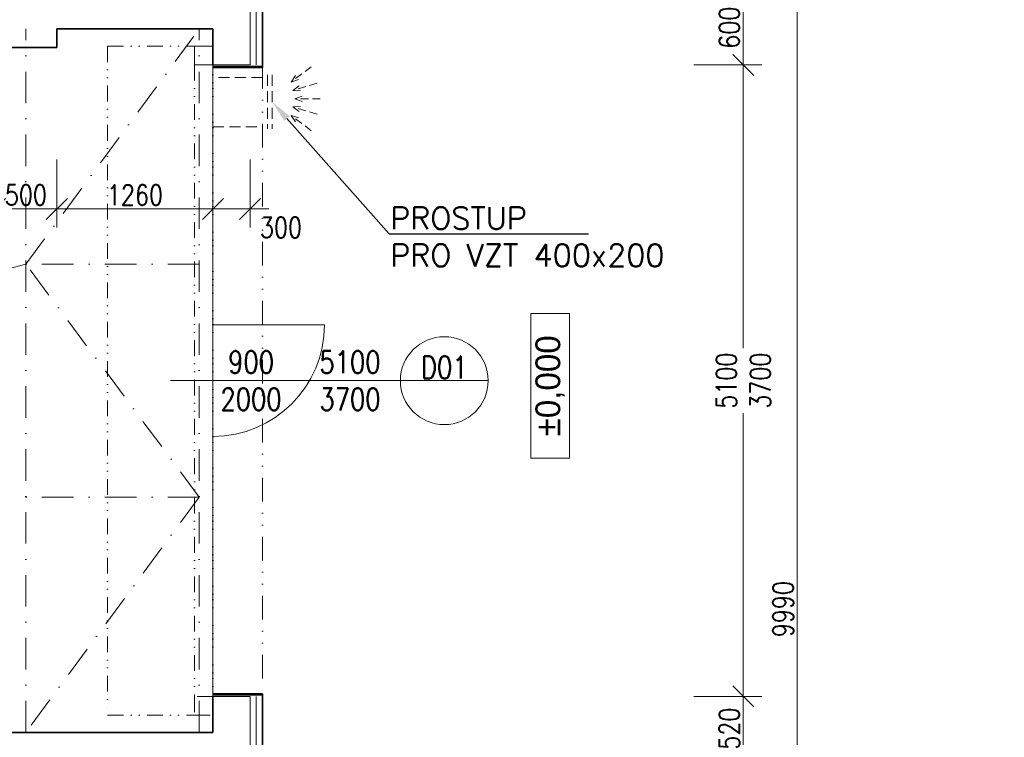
# Model space of a CAD drawing. Header units: millimetres. Extents: x -485339 to 350584, y -1189934 to 0.
# Tile 100 of 178: x -61585 to -53637, y -1056518 to -1050723. Entities that reach past the tile are written whole.
import ezdxf
from ezdxf import colors
from ezdxf.entities.mleader import LeaderData, LeaderLine
from ezdxf.enums import TextEntityAlignment as Align
from ezdxf.math import Vec2, Vec3

# ---------------------------------------------------------------- set-up
doc = ezdxf.new("R2010")
doc.units = ezdxf.units.MM
doc.header["$LTSCALE"] = 10
for name, pattern in [('DASHDOT', [25.4, 12.7, -6.35, 0, -6.35]), ('DASHED', [19.05, 12.7, -6.35]), ('DĚLICÍ2', [15.875, 6.35, -3.175, 0, -3.175, 0, -3.175])]:
    doc.linetypes.add(name, pattern=pattern)
doc.layers.get('Defpoints').update_dxf_attribs({"color": 201})
for name, color, linetype, lineweight in [('1VZT', 150, 'DASHED', 18), ('N_dveře', 10, 'Continuous', 18), ('N_popis', 10, 'Continuous', 18), ('N_popis_otvory', 10, 'Continuous', 18), ('N_čáry_nad', 10, 'DĚLICÍ2', 18), ('N_čáry_obrys', 10, 'Continuous', 35), ('N_čáry_obv.plášt', 212, 'Continuous', 18), ('N_čáry_plné', 10, 'Continuous', 18), ('St_kóty', 132, 'Continuous', 18), ('St_čáry_nad', 250, 'DĚLICÍ2', 18), ('St_čáry_obrys', 5, 'Continuous', 35), ('St_čáry_osy', 250, 'DASHDOT', 18), ('St_čáry_plné', 250, 'Continuous', 18)]:
    doc.layers.add(name, color=color, linetype=linetype, lineweight=lineweight)
doc.layers.add('St_plocha_místn', color=140, linetype='Continuous', lineweight=18, plot=False)
doc.styles.add('1_50', font='txt', dxfattribs={"height": 100})
doc.styles.get("Standard").update_dxf_attribs({"font": 'simplex.shx', "width": 0.8})
doc.linetypes.add('IZOLACE', pattern='A,0.0001,-0.1,[134,ltypeshp.shx,S=0.1,R=0,X=-0.1,Y=0],-0.2,[134,ltypeshp.shx,S=0.1,R=180,X=0.1,Y=0],-0.1', length=0.4001)
doc.dimstyles.new('stavebníM100', dxfattribs={"dimtxt": 165, "dimasz": 170, "dimexe": 150, "dimexo": 100, "dimgap": 30, "dimtad": 1, "dimdec": 0, "dimtxsty": 'Standard', "dimblk": 'OBLIQUE', "dimcen": -2.5, "dimdle": 150, "dimclrd": 256, "dimclre": 256, "dimclrt": 256, "dimadec": 4, "dimazin": 0, "dimtfac": 1, "dimtdec": 0, "dimtmove": 2, "dimatfit": 3, "dimldrblk": 'OBLIQUE', "dimfxl": 400, "dimfxlon": 1, "dimlwd": -1, "dimlwe": -1, "dimarcsym": 0})
doc.dimstyles.new('stavebníM100_modul', dxfattribs={"dimtxt": 250, "dimasz": 200, "dimexe": 150, "dimexo": 100, "dimgap": 30, "dimtad": 1, "dimdec": 0, "dimtxsty": 'Standard', "dimblk": 'DOT', "dimcen": -2.5, "dimdle": 150, "dimclrd": 256, "dimclre": 256, "dimclrt": 256, "dimadec": 4, "dimazin": 0, "dimtfac": 1, "dimtdec": 0, "dimtmove": 2, "dimatfit": 3, "dimldrblk": 'OBLIQUE', "dimfxl": 400, "dimfxlon": 1, "dimlwd": -1, "dimlwe": -1, "dimarcsym": 0})
doc.dimstyles.new('stavebníM50 vnitřní', dxfattribs={"dimtxt": 100, "dimasz": 100, "dimexe": 50, "dimexo": 100, "dimgap": 30, "dimtad": 1, "dimdec": 0, "dimtxsty": 'Standard', "dimblk": 'OBLIQUE', "dimcen": 2.5, "dimclrd": 256, "dimclre": 256, "dimclrt": 256, "dimadec": 0, "dimazin": 0, "dimtfac": 1, "dimtdec": 0, "dimtmove": 2, "dimatfit": 2, "dimldrblk": 'OBLIQUE', "dimfxl": 250, "dimfxlon": 1, "dimlwd": -1, "dimlwe": -1, "dimarcsym": 0})

# ---------------------------------------------------------------- blocks, each defined once
blk = doc.blocks.new('_OBLIQUE')
at = {"color": 0, "linetype": 'ByBlock'}
blk.add_line((-0.5, -0.5), (0.5, 0.5), dxfattribs=at)
blk = doc.blocks.new('*D5705')
at = {"layer": 'Defpoints', "color": 0}
for p in [(-43625.2, -1042045.8), (-59724.9, -1060477.6), (-43625.2, -1061697.4)]:
    blk.add_point(p, dxfattribs=at)
at = {"layer": 'St_kóty'}
for p, q in [((-59724.9, -1061297.4), (-59724.9, -1061847.4)), ((-43625.2, -1061297.4), (-43625.2, -1061847.4)), ((-59874.9, -1061697.4), (-43475.2, -1061697.4))]:
    blk.add_line(p, q, dxfattribs=at)
at = {"layer": 'St_kóty', "linetype": 'ByBlock', "xscale": 170, "yscale": 170, "zscale": 170, "rotation": 180}
blk.add_blockref('_OBLIQUE', (-59724.9, -1061697.4), dxfattribs=at)
at = {"layer": 'St_kóty', "linetype": 'ByBlock', "xscale": 170, "yscale": 170, "zscale": 170}
blk.add_blockref('_OBLIQUE', (-43625.2, -1061697.4), dxfattribs=at)
at = {"layer": 'St_kóty', "insert": (-51675, -1061584.9), "char_height": 165, "attachment_point": 5}
blk.add_mtext('16100', dxfattribs=at)
blk = doc.blocks.new('*D5706')
at = {"layer": 'Defpoints', "color": 0}
for p in [(-43625.2, -1042045.8), (-58674.9, -1061554.1), (-43625.2, -1062562.9)]:
    blk.add_point(p, dxfattribs=at)
at = {"layer": 'St_kóty'}
for p, q in [((-58674.9, -1062162.9), (-58674.9, -1062712.9)), ((-43625.2, -1062162.9), (-43625.2, -1062712.9)), ((-58824.9, -1062562.9), (-43475.2, -1062562.9))]:
    blk.add_line(p, q, dxfattribs=at)
at = {"layer": 'St_kóty', "linetype": 'ByBlock', "xscale": 170, "yscale": 170, "zscale": 170, "rotation": 180}
blk.add_blockref('_OBLIQUE', (-58674.9, -1062562.9), dxfattribs=at)
at = {"layer": 'St_kóty', "linetype": 'ByBlock', "xscale": 170, "yscale": 170, "zscale": 170}
blk.add_blockref('_OBLIQUE', (-43625.2, -1062562.9), dxfattribs=at)
at = {"layer": 'St_kóty', "insert": (-51150, -1062450.4), "char_height": 165, "attachment_point": 5}
blk.add_mtext('15050', dxfattribs=at)
blk = doc.blocks.new('*D5723')
at = {"layer": 'Defpoints', "color": 0}
for p in [(-59619.9, -1041855.7), (-59724.9, -1060477.6), (-59619.9, -1063107)]:
    blk.add_point(p, dxfattribs=at)
at = {"layer": 'St_kóty'}
for p, q in [((-59724.9, -1062707), (-59724.9, -1063257)), ((-59619.9, -1062707), (-59619.9, -1063257)), ((-59874.9, -1063107), (-59469.9, -1063107))]:
    blk.add_line(p, q, dxfattribs=at)
at = {"layer": 'St_kóty', "linetype": 'ByBlock', "xscale": 170, "yscale": 170, "zscale": 170, "rotation": 180}
blk.add_blockref('_OBLIQUE', (-59724.9, -1063107), dxfattribs=at)
at = {"layer": 'St_kóty', "linetype": 'ByBlock', "xscale": 170, "yscale": 170, "zscale": 170}
blk.add_blockref('_OBLIQUE', (-59619.9, -1063107), dxfattribs=at)
at = {"layer": 'St_kóty', "insert": (-59357.8, -1063292.3), "char_height": 165, "attachment_point": 5}
blk.add_mtext('105', dxfattribs=at)
blk = doc.blocks.new('*D5724')
at = {"layer": 'Defpoints', "color": 0}
for p in [(-59619.9, -1041855.7), (-55879.9, -1041855.7), (-55879.9, -1063107)]:
    blk.add_point(p, dxfattribs=at)
at = {"layer": 'St_kóty'}
for p, q in [((-59619.9, -1062707), (-59619.9, -1063257)), ((-55879.9, -1062707), (-55879.9, -1063257)), ((-59769.9, -1063107), (-55729.9, -1063107))]:
    blk.add_line(p, q, dxfattribs=at)
at = {"layer": 'St_kóty', "linetype": 'ByBlock', "xscale": 170, "yscale": 170, "zscale": 170, "rotation": 180}
blk.add_blockref('_OBLIQUE', (-59619.9, -1063107), dxfattribs=at)
at = {"layer": 'St_kóty', "linetype": 'ByBlock', "xscale": 170, "yscale": 170, "zscale": 170}
blk.add_blockref('_OBLIQUE', (-55879.9, -1063107), dxfattribs=at)
at = {"layer": 'St_kóty', "insert": (-57749.9, -1062994.5), "char_height": 165, "attachment_point": 5}
blk.add_mtext('3740', dxfattribs=at)
blk = doc.blocks.new('*D5725')
at = {"layer": 'Defpoints', "color": 0}
for p in [(-55879.9, -1041855.7), (-49879.9, -1041843.2), (-49879.9, -1063107)]:
    blk.add_point(p, dxfattribs=at)
at = {"layer": 'St_kóty'}
for p, q in [((-55879.9, -1062707), (-55879.9, -1063257)), ((-49879.9, -1062707), (-49879.9, -1063257)), ((-56029.9, -1063107), (-49729.9, -1063107))]:
    blk.add_line(p, q, dxfattribs=at)
at = {"layer": 'St_kóty', "linetype": 'ByBlock', "xscale": 170, "yscale": 170, "zscale": 170, "rotation": 180}
blk.add_blockref('_OBLIQUE', (-55879.9, -1063107), dxfattribs=at)
at = {"layer": 'St_kóty', "linetype": 'ByBlock', "xscale": 170, "yscale": 170, "zscale": 170}
blk.add_blockref('_OBLIQUE', (-49879.9, -1063107), dxfattribs=at)
at = {"layer": 'St_kóty', "insert": (-52879.9, -1062994.5), "char_height": 165, "attachment_point": 5}
blk.add_mtext('6000', dxfattribs=at)
blk = doc.blocks.new('_Dot')
at = {"color": 0, "linetype": 'ByBlock', "lineweight": -2}
blk.add_line((-0.5, 0), (-1, 0), dxfattribs=at)
at = {"color": 0, "linetype": 'ByBlock', "const_width": 0.5}
blk.add_lwpolyline([(-0.25, 0, 1), (0.25, 0, 1)], format="xyb", close=True, dxfattribs=at)
blk = doc.blocks.new('*D5729')
at = {"layer": 'Defpoints', "color": 0}
for p in [(-59184.9, -1040782.6), (-47185.2, -1041757.2), (-59184.9, -1064041.5)]:
    blk.add_point(p, dxfattribs=at)
at = {"layer": 'St_kóty'}
for p, q in [((-59184.9, -1063641.5), (-59184.9, -1064191.5)), ((-47185.2, -1063641.5), (-47185.2, -1064191.5)), ((-47385.2, -1064041.5), (-58984.9, -1064041.5))]:
    blk.add_line(p, q, dxfattribs=at)
at = {"layer": 'St_kóty', "linetype": 'ByBlock', "xscale": 200, "yscale": 200, "zscale": 200, "rotation": 180}
blk.add_blockref('_Dot', (-59184.9, -1064041.5), dxfattribs=at)
at = {"layer": 'St_kóty', "linetype": 'ByBlock', "xscale": 200, "yscale": 200, "zscale": 200}
blk.add_blockref('_Dot', (-47185.2, -1064041.5), dxfattribs=at)
at = {"layer": 'St_kóty', "insert": (-53185, -1063886.5), "char_height": 250, "attachment_point": 5}
blk.add_mtext('12000', dxfattribs=at)
blk = doc.blocks.new('*D5730')
at = {"layer": 'Defpoints', "color": 0}
for p in [(-71193, -1040782.2), (-59184.9, -1040782.6), (-71193, -1064041.5)]:
    blk.add_point(p, dxfattribs=at)
at = {"layer": 'St_kóty'}
for p, q in [((-71193, -1063641.5), (-71193, -1064191.5)), ((-59184.9, -1063641.5), (-59184.9, -1064191.5)), ((-59384.9, -1064041.5), (-70993, -1064041.5))]:
    blk.add_line(p, q, dxfattribs=at)
at = {"layer": 'St_kóty', "linetype": 'ByBlock', "xscale": 200, "yscale": 200, "zscale": 200, "rotation": 180}
blk.add_blockref('_Dot', (-71193, -1064041.5), dxfattribs=at)
at = {"layer": 'St_kóty', "linetype": 'ByBlock', "xscale": 200, "yscale": 200, "zscale": 200}
blk.add_blockref('_Dot', (-59184.9, -1064041.5), dxfattribs=at)
at = {"layer": 'St_kóty', "insert": (-65188.9, -1063886.5), "char_height": 250, "attachment_point": 5}
blk.add_mtext('12008', dxfattribs=at)
blk = doc.blocks.new('*D5756')
at = {"layer": 'Defpoints', "color": 0}
for p in [(-59724.9, -1056187.6), (-41046.9, -1056187.6), (-59724.9, -1056797.6)]:
    blk.add_point(p, dxfattribs=at)
at = {"layer": 'St_kóty'}
for p, q in [((-41046.9, -1056947.6), (-41046.9, -1056037.6)), ((-41446.9, -1056187.6), (-40896.9, -1056187.6)), ((-41446.9, -1056797.6), (-40896.9, -1056797.6))]:
    blk.add_line(p, q, dxfattribs=at)
at = {"layer": 'St_kóty', "linetype": 'ByBlock', "xscale": 170, "yscale": 170, "zscale": 170}
for p, rotation in [((-41046.9, -1056187.6), 90), ((-41046.9, -1056797.6), 270)]:
    blk.add_blockref('_OBLIQUE', p, dxfattribs=dict(at, rotation=rotation))
at = {"layer": 'St_kóty', "insert": (-41159.4, -1056492.6), "char_height": 165, "attachment_point": 5, "rotation": 90}
blk.add_mtext('610', dxfattribs=at)
blk = doc.blocks.new('*D5757')
at = {"layer": 'Defpoints', "color": 0}
for p in [(-59724.9, -1051087.6), (-41046.9, -1051087.6), (-59724.9, -1056187.6)]:
    blk.add_point(p, dxfattribs=at)
at = {"layer": 'St_kóty'}
for p, q in [((-41046.9, -1056337.6), (-41046.9, -1050937.6)), ((-41446.9, -1051087.6), (-40896.9, -1051087.6)), ((-41446.9, -1056187.6), (-40896.9, -1056187.6))]:
    blk.add_line(p, q, dxfattribs=at)
at = {"layer": 'St_kóty', "linetype": 'ByBlock', "xscale": 170, "yscale": 170, "zscale": 170}
for p, rotation in [((-41046.9, -1051087.6), 90), ((-41046.9, -1056187.6), 270)]:
    blk.add_blockref('_OBLIQUE', p, dxfattribs=dict(at, rotation=rotation))
at = {"layer": 'St_kóty', "insert": (-41159.4, -1053637.6), "char_height": 165, "attachment_point": 5, "rotation": 90}
blk.add_mtext('5100', dxfattribs=at)
blk = doc.blocks.new('*D5758')
at = {"layer": 'Defpoints', "color": 0}
for p in [(-59724.9, -1049687.6), (-41046.9, -1049687.6), (-59724.9, -1051087.6)]:
    blk.add_point(p, dxfattribs=at)
at = {"layer": 'St_kóty'}
for p, q in [((-41046.9, -1051237.6), (-41046.9, -1049537.6)), ((-41446.9, -1049687.6), (-40896.9, -1049687.6)), ((-41446.9, -1051087.6), (-40896.9, -1051087.6))]:
    blk.add_line(p, q, dxfattribs=at)
at = {"layer": 'St_kóty', "linetype": 'ByBlock', "xscale": 170, "yscale": 170, "zscale": 170}
for p, rotation in [((-41046.9, -1049687.6), 90), ((-41046.9, -1051087.6), 270)]:
    blk.add_blockref('_OBLIQUE', p, dxfattribs=dict(at, rotation=rotation))
at = {"layer": 'St_kóty', "insert": (-41159.4, -1050387.6), "char_height": 165, "attachment_point": 5, "rotation": 90}
blk.add_mtext('1400', dxfattribs=at)
blk = doc.blocks.new('*D5770')
at = {"layer": 'Defpoints', "color": 0}
for p in [(-59739.4, -1042045.8), (-40393.4, -1042045.8), (-59724.9, -1060477.6)]:
    blk.add_point(p, dxfattribs=at)
at = {"layer": 'St_kóty'}
for p, q in [((-40393.4, -1060627.6), (-40393.4, -1041895.8)), ((-40793.4, -1042045.8), (-40243.4, -1042045.8)), ((-40793.4, -1060477.6), (-40243.4, -1060477.6))]:
    blk.add_line(p, q, dxfattribs=at)
at = {"layer": 'St_kóty', "linetype": 'ByBlock', "xscale": 170, "yscale": 170, "zscale": 170}
for p, rotation in [((-40393.4, -1042045.8), 90), ((-40393.4, -1060477.6), 270)]:
    blk.add_blockref('_OBLIQUE', p, dxfattribs=dict(at, rotation=rotation))
at = {"layer": 'St_kóty', "insert": (-40505.9, -1051261.7), "char_height": 165, "attachment_point": 5, "rotation": 90}
blk.add_mtext('18432', dxfattribs=at)
blk = doc.blocks.new('*D5772')
at = {"layer": 'Defpoints', "color": 0}
for p in [(-59724.9, -1042045.8), (-39785.1, -1042045.8), (-59724.9, -1060477.6)]:
    blk.add_point(p, dxfattribs=at)
at = {"layer": 'St_kóty'}
for p, q in [((-39785.1, -1060627.6), (-39785.1, -1041895.8)), ((-40185.1, -1042045.8), (-39635.1, -1042045.8)), ((-40185.1, -1060477.6), (-39635.1, -1060477.6))]:
    blk.add_line(p, q, dxfattribs=at)
at = {"layer": 'St_kóty', "linetype": 'ByBlock', "xscale": 170, "yscale": 170, "zscale": 170}
for p, rotation in [((-39785.1, -1042045.8), 90), ((-39785.1, -1060477.6), 270)]:
    blk.add_blockref('_OBLIQUE', p, dxfattribs=dict(at, rotation=rotation))
at = {"layer": 'St_kóty', "insert": (-39897.6, -1051261.7), "char_height": 165, "attachment_point": 5, "rotation": 90}
blk.add_mtext('18432', dxfattribs=at)
blk = doc.blocks.new('*D5783')
at = {"layer": 'Defpoints', "color": 0}
for p in [(-43625.2, -992922.8), (-59724.9, -1060477.6), (-38948.9, -1060477.6)]:
    blk.add_point(p, dxfattribs=at)
at = {"layer": 'St_kóty'}
for p, q in [((-38948.9, -992772.8), (-38948.9, -1060627.6)), ((-39348.9, -992922.8), (-38798.9, -992922.8)), ((-39348.9, -1060477.6), (-38798.9, -1060477.6))]:
    blk.add_line(p, q, dxfattribs=at)
at = {"layer": 'St_kóty', "linetype": 'ByBlock', "xscale": 170, "yscale": 170, "zscale": 170}
for p, rotation in [((-38948.9, -992922.8), 90), ((-38948.9, -1060477.6), 270)]:
    blk.add_blockref('_OBLIQUE', p, dxfattribs=dict(at, rotation=rotation))
at = {"layer": 'St_kóty', "insert": (-39061.4, -1026700.2), "char_height": 165, "attachment_point": 5, "rotation": 90}
blk.add_mtext('67555', dxfattribs=at)
blk = doc.blocks.new('*D5791')
at = {"layer": 'Defpoints', "color": 0}
for p in [(-61284.9, -1050872.6), (-61784.9, -1050947.6), (-61284.9, -1052250.8)]:
    blk.add_point(p, dxfattribs=at)
at = {"layer": 'St_kóty'}
for p, q in [((-61784.9, -1051850.8), (-61784.9, -1052400.8)), ((-61284.9, -1051850.8), (-61284.9, -1052400.8)), ((-61934.9, -1052250.8), (-61134.9, -1052250.8))]:
    blk.add_line(p, q, dxfattribs=at)
at = {"layer": 'St_kóty', "linetype": 'ByBlock', "xscale": 170, "yscale": 170, "zscale": 170, "rotation": 180}
blk.add_blockref('_OBLIQUE', (-61784.9, -1052250.8), dxfattribs=at)
at = {"layer": 'St_kóty', "linetype": 'ByBlock', "xscale": 170, "yscale": 170, "zscale": 170}
blk.add_blockref('_OBLIQUE', (-61284.9, -1052250.8), dxfattribs=at)
at = {"layer": 'St_kóty', "insert": (-61534.9, -1052138.3), "char_height": 165, "attachment_point": 5}
blk.add_mtext('500', dxfattribs=at)
blk = doc.blocks.new('*D5792')
at = {"layer": 'Defpoints', "color": 0}
for p in [(-60024.9, -1050797.6), (-61284.9, -1050872.6), (-60024.9, -1052250.8)]:
    blk.add_point(p, dxfattribs=at)
at = {"layer": 'St_kóty'}
for p, q in [((-61284.9, -1051850.8), (-61284.9, -1052400.8)), ((-60024.9, -1051850.8), (-60024.9, -1052400.8)), ((-61434.9, -1052250.8), (-59874.9, -1052250.8))]:
    blk.add_line(p, q, dxfattribs=at)
at = {"layer": 'St_kóty', "linetype": 'ByBlock', "xscale": 170, "yscale": 170, "zscale": 170, "rotation": 180}
blk.add_blockref('_OBLIQUE', (-61284.9, -1052250.8), dxfattribs=at)
at = {"layer": 'St_kóty', "linetype": 'ByBlock', "xscale": 170, "yscale": 170, "zscale": 170}
blk.add_blockref('_OBLIQUE', (-60024.9, -1052250.8), dxfattribs=at)
at = {"layer": 'St_kóty', "insert": (-60654.9, -1052138.3), "char_height": 165, "attachment_point": 5}
blk.add_mtext('1260', dxfattribs=at)
blk = doc.blocks.new('*D5793')
at = {"layer": 'Defpoints', "color": 0}
for p in [(-59724.9, -1050487.6), (-60024.9, -1050797.6), (-59724.9, -1052250.8)]:
    blk.add_point(p, dxfattribs=at)
at = {"layer": 'St_kóty'}
for p, q in [((-60024.9, -1051850.8), (-60024.9, -1052400.8)), ((-59724.9, -1051850.8), (-59724.9, -1052400.8)), ((-60174.9, -1052250.8), (-59574.9, -1052250.8))]:
    blk.add_line(p, q, dxfattribs=at)
at = {"layer": 'St_kóty', "linetype": 'ByBlock', "xscale": 170, "yscale": 170, "zscale": 170, "rotation": 180}
blk.add_blockref('_OBLIQUE', (-60024.9, -1052250.8), dxfattribs=at)
at = {"layer": 'St_kóty', "linetype": 'ByBlock', "xscale": 170, "yscale": 170, "zscale": 170}
blk.add_blockref('_OBLIQUE', (-59724.9, -1052250.8), dxfattribs=at)
at = {"layer": 'St_kóty', "insert": (-59475.9, -1052401.1), "char_height": 165, "attachment_point": 5}
blk.add_mtext('300', dxfattribs=at)
blk = doc.blocks.new('*D5804')
at = {"layer": 'Defpoints', "color": 0}
for p in [(-63313.9, -1050497.6), (-60024.9, -1050497.6), (-61784.9, -1050797.6)]:
    blk.add_point(p, dxfattribs=at)
at = {"layer": 'St_kóty'}
for p, q in [((-63313.9, -1050947.6), (-63313.9, -1050347.6)), ((-62913.9, -1050497.6), (-63463.9, -1050497.6)), ((-62913.9, -1050797.6), (-63463.9, -1050797.6))]:
    blk.add_line(p, q, dxfattribs=at)
at = {"layer": 'St_kóty', "linetype": 'ByBlock', "xscale": 170, "yscale": 170, "zscale": 170}
for p, rotation in [((-63313.9, -1050497.6), 90), ((-63313.9, -1050797.6), 270)]:
    blk.add_blockref('_OBLIQUE', p, dxfattribs=dict(at, rotation=rotation))
at = {"layer": 'St_kóty', "insert": (-63173.6, -1050191.6), "char_height": 165, "attachment_point": 5, "rotation": 90}
blk.add_mtext('300', dxfattribs=at)
blk = doc.blocks.new('*D5816')
at = {"layer": 'Defpoints', "color": 0}
for p in [(-58185.6, -1056187.6), (-55743.6, -1056187.6), (-56835.6, -1056707.6)]:
    blk.add_point(p, dxfattribs=at)
at = {"layer": 'St_kóty'}
for p, q in [((-55743.6, -1056857.6), (-55743.6, -1056037.6)), ((-56143.6, -1056187.6), (-55593.6, -1056187.6)), ((-56143.6, -1056707.6), (-55593.6, -1056707.6))]:
    blk.add_line(p, q, dxfattribs=at)
at = {"layer": 'St_kóty', "linetype": 'ByBlock', "xscale": 170, "yscale": 170, "zscale": 170}
for p, rotation in [((-55743.6, -1056187.6), 90), ((-55743.6, -1056707.6), 270)]:
    blk.add_blockref('_OBLIQUE', p, dxfattribs=dict(at, rotation=rotation))
at = {"layer": 'St_kóty', "insert": (-55856.1, -1056447.6), "char_height": 165, "attachment_point": 5, "rotation": 90}
blk.add_mtext('520', dxfattribs=at)
blk = doc.blocks.new('*D6628')
at = {"layer": 'Defpoints', "color": 0}
for p in [(-43625.2, -1042045.8), (-140554.9, -1060077.6), (-43625.2, -1065645.1)]:
    blk.add_point(p, dxfattribs=at)
at = {"layer": 'St_kóty'}
for p, q in [((-140554.9, -1065245.1), (-140554.9, -1065795.1)), ((-43625.2, -1065245.1), (-43625.2, -1065795.1)), ((-140704.9, -1065645.1), (-43475.2, -1065645.1))]:
    blk.add_line(p, q, dxfattribs=at)
at = {"layer": 'St_kóty', "linetype": 'ByBlock', "xscale": 170, "yscale": 170, "zscale": 170, "rotation": 180}
blk.add_blockref('_OBLIQUE', (-140554.9, -1065645.1), dxfattribs=at)
at = {"layer": 'St_kóty', "linetype": 'ByBlock', "xscale": 170, "yscale": 170, "zscale": 170}
blk.add_blockref('_OBLIQUE', (-43625.2, -1065645.1), dxfattribs=at)
at = {"layer": 'St_kóty', "insert": (-92090, -1065532.6), "char_height": 165, "attachment_point": 5}
blk.add_mtext('96930', dxfattribs=at)
blk = doc.blocks.new('*D6630')
at = {"layer": 'Defpoints', "color": 0}
for p in [(-43625.2, -1042045.8), (-59724.9, -1060477.6), (-43625.2, -1065253.2)]:
    blk.add_point(p, dxfattribs=at)
at = {"layer": 'St_kóty'}
for p, q in [((-59724.9, -1065003.2), (-59724.9, -1065303.2)), ((-43625.2, -1065003.2), (-43625.2, -1065303.2)), ((-59724.9, -1065253.2), (-43625.2, -1065253.2))]:
    blk.add_line(p, q, dxfattribs=at)
at = {"layer": 'St_kóty', "linetype": 'ByBlock', "xscale": 100, "yscale": 100, "zscale": 100, "rotation": 180}
blk.add_blockref('_OBLIQUE', (-59724.9, -1065253.2), dxfattribs=at)
at = {"layer": 'St_kóty', "linetype": 'ByBlock', "xscale": 100, "yscale": 100, "zscale": 100}
blk.add_blockref('_OBLIQUE', (-43625.2, -1065253.2), dxfattribs=at)
at = {"layer": 'St_kóty', "insert": (-51675, -1065173.2), "char_height": 100, "attachment_point": 5}
blk.add_mtext('16100', dxfattribs=at)
blk = doc.blocks.new('G$C058794BC')
at = {"layer": 'N_dveře', "linetype": 'DĚLICÍ2', "ltscale": 2}
for points in [[(-850, 2700), (-850, -2700)], [(-850, 2700), (-150, 2700)], [(-150, 2550), (-150, -2550)], [(0, -2550), (0, 2550)], [(-850, -2700), (-150, -2700)]]:
    blk.add_lwpolyline(points, dxfattribs=at)
at = {"layer": 'N_dveře'}
blk.add_lwpolyline([(0, 2550), (-150, 2550), (-150, 2700), (0, 2700)], close=True, dxfattribs=at)
at = {"layer": 'N_dveře', "linetype": 'DĚLICÍ2', "ltscale": 2}
blk.add_lwpolyline([(0, -2550), (-150, -2550), (-150, -2700), (0, -2700)], close=True, dxfattribs=at)
blk = doc.blocks.new('*D6970')
at = {"layer": 'Defpoints', "color": 0}
for p in [(-59724.9, -1051087.6), (-55743.6, -1051087.6), (-59724.9, -1056187.6)]:
    blk.add_point(p, dxfattribs=at)
at = {"layer": 'St_kóty'}
for p, q in [((-55743.6, -1050937.6), (-55743.6, -1053375.1)), ((-56143.6, -1051087.6), (-55593.6, -1051087.6)), ((-55743.6, -1056337.6), (-55743.6, -1053900.2)), ((-56143.6, -1056187.6), (-55593.6, -1056187.6))]:
    blk.add_line(p, q, dxfattribs=at)
at = {"layer": 'St_kóty', "linetype": 'ByBlock', "xscale": 170, "yscale": 170, "zscale": 170}
for p, rotation in [((-55743.6, -1051087.6), 90), ((-55743.6, -1056187.6), 270)]:
    blk.add_blockref('_OBLIQUE', p, dxfattribs=dict(at, rotation=rotation))
at = {"layer": 'St_kóty', "insert": (-55743.6, -1053637.6), "char_height": 165, "attachment_point": 5, "rotation": 90}
blk.add_mtext('5100\\P3700', dxfattribs=at)
blk = doc.blocks.new('*D6971')
at = {"layer": 'Defpoints', "color": 0}
for p in [(-56143.6, -1050487.6), (-55743.6, -1050487.6), (-59724.9, -1051087.6)]:
    blk.add_point(p, dxfattribs=at)
at = {"layer": 'St_kóty'}
for p, q in [((-55743.6, -1051237.6), (-55743.6, -1050337.6)), ((-56043.6, -1050487.6), (-55593.6, -1050487.6)), ((-56143.6, -1051087.6), (-55593.6, -1051087.6))]:
    blk.add_line(p, q, dxfattribs=at)
at = {"layer": 'St_kóty', "linetype": 'ByBlock', "xscale": 170, "yscale": 170, "zscale": 170}
for p, rotation in [((-55743.6, -1050487.6), 90), ((-55743.6, -1051087.6), 270)]:
    blk.add_blockref('_OBLIQUE', p, dxfattribs=dict(at, rotation=rotation))
at = {"layer": 'St_kóty', "insert": (-55856.1, -1050787.6), "char_height": 165, "attachment_point": 5, "rotation": 90}
blk.add_mtext('600', dxfattribs=at)
blk = doc.blocks.new('*D6972')
at = {"layer": 'Defpoints', "color": 0}
for p in [(-58624.9, -1050487.6), (-59724.9, -1060477.6), (-55309.3, -1060477.6)]:
    blk.add_point(p, dxfattribs=at)
at = {"layer": 'St_kóty'}
for p, q in [((-55309.3, -1050337.6), (-55309.3, -1060627.6)), ((-55709.3, -1050487.6), (-55159.3, -1050487.6)), ((-55709.3, -1060477.6), (-55159.3, -1060477.6))]:
    blk.add_line(p, q, dxfattribs=at)
at = {"layer": 'St_kóty', "linetype": 'ByBlock', "xscale": 170, "yscale": 170, "zscale": 170}
for p, rotation in [((-55309.3, -1050487.6), 90), ((-55309.3, -1060477.6), 270)]:
    blk.add_blockref('_OBLIQUE', p, dxfattribs=dict(at, rotation=rotation))
at = {"layer": 'St_kóty', "insert": (-55421.8, -1055482.6), "char_height": 165, "attachment_point": 5, "rotation": 90}
blk.add_mtext('9990', dxfattribs=at)
blk = doc.blocks.new('fvdfv')
at = {"layer": '1VZT', "ltscale": 0.5}
for p, q in [((-210347.7, 270615.7), (-210183.8, 270491.8)), ((-210394.7, 270482.7), (-210197.8, 270424)), ((-210183.8, 270491.8), (-210247.1, 270511.8)), ((-210183.8, 270491.8), (-210220.4, 270547.2)), ((-210197.8, 270424), (-210264.1, 270420.7)), ((-210197.8, 270424), (-210251.4, 270463.1)), ((-210420, 270357.7), (-210214.6, 270357.7)), ((-210214.6, 270357.7), (-210277.2, 270379.9)), ((-210214.6, 270357.7), (-210277.2, 270335.6)), ((-210394.7, 270231.7), (-210197.8, 270290.4)), ((-210197.8, 270290.4), (-210264.1, 270293.8)), ((-210197.8, 270290.4), (-210251.4, 270251.3)), ((-210347.7, 270098.8), (-210183.8, 270222.7)), ((-210183.8, 270222.7), (-210247.1, 270202.6)), ((-210183.8, 270222.7), (-210220.4, 270167.3))]:
    blk.add_line(p, q, dxfattribs=at)

msp = doc.modelspace()

# ---------------------------------------------------------------- linework, layer by layer
at = {"layer": '1VZT', "ltscale": 0.7}
for p, q in [((-59624.9, -1051189), (-60024.9, -1051189)), ((-59585.8, -1051167.5), (-59585.8, -1051604.9)), ((-59546.8, -1051167.5), (-59546.8, -1051604.9)), ((-60024.9, -1051589.2), (-59624.9, -1051589.2))]:
    msp.add_line(p, q, dxfattribs=at)
at = {"layer": 'N_dveře'}
for points in [[(-60024.9, -1053187.6), (-59124.9, -1053187.6)], [(-60024.9, -1053237.6), (-60024.9, -1054037.6)]]:
    msp.add_lwpolyline(points, dxfattribs=at)
msp.add_arc((-60024.9, -1053187.6), 900, 270, 0, dxfattribs=at)
at = {"layer": 'N_popis_otvory'}
msp.add_lwpolyline([(-60368.7, -1053637.6), (-58512.1, -1053637.6)], dxfattribs=at)
msp.add_circle((-58157.5, -1053637.6), 354.6, dxfattribs=at)
at = {"layer": 'N_čáry_nad', "ltscale": 3}
msp.add_lwpolyline([(-59624.9, -1051087.6), (-59624.9, -1056187.6)], dxfattribs=at)
at = {"layer": 'N_čáry_obrys', "ltscale": 2}
for p, q in [((-59624.9, -1051107.6), (-59624.9, -1049667.6)), ((-59624.9, -1056817.6), (-59624.9, -1056167.6))]:
    msp.add_line(p, q, dxfattribs=at)
at = {"layer": 'N_čáry_obrys'}
for points in [[(-60024.9, -1051107.6), (-59624.9, -1051107.6)], [(-60024.9, -1056167.6), (-59624.9, -1056167.6)]]:
    msp.add_lwpolyline(points, dxfattribs=at)
at = {"layer": 'N_čáry_obv.plášt', "linetype": 'IZOLACE', "ltscale": 10}
for p, q in [((-59674.9, -1051087.6), (-59674.9, -1049667.6)), ((-59674.9, -1056817.6), (-59674.9, -1056187.6))]:
    msp.add_line(p, q, dxfattribs=at)
at = {"layer": 'N_čáry_obv.plášt', "linetype": 'IZOLACE', "ltscale": 2}
msp.add_line((-59624.9, -1056177.6), (-60024.9, -1056177.6), dxfattribs=at)
msp.add_lwpolyline([(-60024.9, -1051097.6), (-59624.9, -1051097.6)], dxfattribs=at)
at = {"layer": 'N_čáry_plné'}
msp.add_lwpolyline([(-58512.1, -1053637.6), (-57802.9, -1053637.6)], dxfattribs=at)
at = {"layer": 'St_kóty'}
msp.add_lwpolyline([(-57458.5, -1054262.6), (-57458.5, -1053096.1), (-57147.9, -1053096.1), (-57147.9, -1054262.6)], close=True, dxfattribs=at)
at = {"layer": 'St_plocha_místn'}
msp.add_lwpolyline([(-60024.9, -1056477.6), (-70204.9, -1056477.6), (-70204.9, -1050797.6), (-68790.1, -1050797.6), (-68790.1, -1050947.6), (-68290.1, -1050947.6), (-68290.1, -1050797.6), (-61784.9, -1050797.6), (-61784.9, -1050947.6), (-61284.9, -1050947.6), (-61284.9, -1050797.6), (-60024.9, -1050797.6)], close=True, dxfattribs=at)
at = {"layer": 'St_čáry_nad', "ltscale": 2}
msp.add_lwpolyline([(-60024.9, -1051087.6), (-60024.9, -1056187.6)], dxfattribs=at)
at = {"layer": 'St_čáry_obrys', "ltscale": 2}
for p, q in [((-60024.9, -1050797.6), (-60024.9, -1051087.6)), ((-60024.9, -1056477.6), (-60024.9, -1056187.6))]:
    msp.add_line(p, q, dxfattribs=at)
for points in [[(-60024.9, -1050797.6), (-61284.9, -1050797.6)], [(-61284.9, -1050797.6), (-61284.9, -1050947.6)], [(-61784.9, -1050947.6), (-61284.9, -1050947.6)], [(-60024.9, -1056477.6), (-70204.9, -1056477.6)]]:
    msp.add_lwpolyline(points, dxfattribs=at)
at = {"layer": 'St_čáry_osy', "ltscale": 2}
for points in [[(-61534.9, -1056477.6), (-61534.9, -1050797.6)], [(-60134.9, -1054577.6), (-61534.9, -1052697.6), (-60134.9, -1050797.6)], [(-60134.9, -1056477.6), (-60134.9, -1050797.6)], [(-60134.9, -1052697.6), (-70094.9, -1052697.6)], [(-61534.9, -1052697.6), (-68694.9, -1054577.6)], [(-60134.9, -1054577.6), (-70094.9, -1054577.6)], [(-60134.9, -1054577.6), (-61534.9, -1056477.6)]]:
    msp.add_lwpolyline(points, dxfattribs=at)
at = {"layer": 'St_čáry_plné', "ltscale": 2}
for p, q in [((-59724.9, -1049687.6), (-59724.9, -1051087.6)), ((-59724.9, -1056187.6), (-60024.9, -1056187.6)), ((-59724.9, -1056797.6), (-59724.9, -1056187.6))]:
    msp.add_line(p, q, dxfattribs=at)
for points in [[(-59724.9, -1051087.6), (-59724.9, -1049687.6), (-60024.9, -1049687.6)], [(-60024.9, -1051087.6), (-59724.9, -1051087.6)]]:
    msp.add_lwpolyline(points, dxfattribs=at)

# ---------------------------------------------------------------- block references
at = {"layer": '1VZT', "rotation": 180}
msp.add_blockref('fvdfv', (-269578.5, -781003.5), dxfattribs=at)
at = {"layer": 'N_dveře'}
msp.add_blockref('G$C058794BC', (-60024.9, -1053637.6), dxfattribs=at)

# ---------------------------------------------------------------- texts
at = {"layer": 'N_popis_otvory', "width": 0.8}
msp.add_text('D01', height=180, dxfattribs=at).set_placement((-58157.5, -1053529.8), align=Align.MIDDLE_CENTER)
at = {"layer": 'N_popis_otvory', "char_height": 180, "width": 1342.526, "attachment_point": 5}
for s, insert in [('900\\P2000', (-59717.5, -1053637.6)), ('5100\\P3700', (-58918.6, -1053637.6))]:
    msp.add_mtext(s, dxfattribs=dict(at, insert=insert))
at = {"layer": 'St_kóty', "insert": (-57303.2, -1053679.4), "char_height": 200, "attachment_point": 5, "rotation": 90, "style": '1_50'}
msp.add_mtext_dynamic_manual_height_columns('%%p0,000', width=890.536, gutter_width=500, heights=[0], dxfattribs=at).dxf.set("width", 1781.071)

# ---------------------------------------------------------------- dimensions: what is measured, and where the dimension line sits
at = {"layer": 'St_kóty'}
for base, p1, p2, picture, middle in [((-38948.9, -1060477.6), (-43625.2, -992922.8), (-59724.9, -1060477.6), '*D5783', (-39061.4, -1026700.2)), ((-40393.4, -1042045.8), (-59724.9, -1060477.6), (-59739.4, -1042045.8), '*D5770', (-40505.9, -1051261.7)), ((-39785.1, -1042045.8), (-59724.9, -1060477.6), (-59724.9, -1042045.8), '*D5772', (-39897.6, -1051261.7)), ((-41046.9, -1049687.6), (-59724.9, -1051087.6), (-59724.9, -1049687.6), '*D5758', (-41159.4, -1050387.6)), ((-55743.6, -1050487.6), (-59724.9, -1051087.6), (-56143.6, -1050487.6), '*D6971', (-55856.1, -1050787.6)), ((-55309.3, -1060477.6), (-58624.9, -1050487.6), (-59724.9, -1060477.6), '*D6972', (-55421.8, -1055482.6)), ((-41046.9, -1051087.6), (-59724.9, -1056187.6), (-59724.9, -1051087.6), '*D5757', (-41159.4, -1053637.6)), ((-41046.9, -1056187.6), (-59724.9, -1056797.6), (-59724.9, -1056187.6), '*D5756', (-41159.4, -1056492.6)), ((-55743.6, -1056187.6), (-56835.6, -1056707.6), (-58185.6, -1056187.6), '*D5816', (-55856.1, -1056447.6))]:
    dim = msp.add_linear_dim(base=base, p1=p1, p2=p2, angle=90, dimstyle='stavebníM100', dxfattribs=at)
    dim.commit()
    dim.dimension.update_dxf_attribs({"geometry": picture, "text_midpoint": middle})
for base, p1, p2, dimstyle, picture, middle in [((-71193, -1064041.5), (-59184.9, -1040782.6), (-71193, -1040782.2), 'stavebníM100_modul', '*D5730', (-65188.9, -1063886.5)), ((-59184.9, -1064041.5), (-47185.2, -1041757.2), (-59184.9, -1040782.6), 'stavebníM100_modul', '*D5729', (-53185, -1063886.5)), ((-55879.9, -1063107), (-59619.9, -1041855.7), (-55879.9, -1041855.7), 'stavebníM100', '*D5724', (-57749.9, -1062994.5)), ((-49879.9, -1063107), (-55879.9, -1041855.7), (-49879.9, -1041843.2), 'stavebníM100', '*D5725', (-52879.9, -1062994.5)), ((-43625.2, -1061697.4), (-59724.9, -1060477.6), (-43625.2, -1042045.8), 'stavebníM100', '*D5705', (-51675, -1061584.9)), ((-43625.2, -1065253.2), (-59724.9, -1060477.6), (-43625.2, -1042045.8), 'stavebníM50 vnitřní', '*D6630', (-51675, -1065173.2)), ((-43625.2, -1062562.9), (-58674.9, -1061554.1), (-43625.2, -1042045.8), 'stavebníM100', '*D5706', (-51150, -1062450.4)), ((-60024.9, -1052250.8), (-61284.9, -1050872.6), (-60024.9, -1050797.6), 'stavebníM100', '*D5792', (-60654.9, -1052138.3)), ((-61284.9, -1052250.8), (-61784.9, -1050947.6), (-61284.9, -1050872.6), 'stavebníM100', '*D5791', (-61534.9, -1052138.3))]:
    dim = msp.add_linear_dim(base=base, p1=p1, p2=p2, dimstyle=dimstyle, dxfattribs=at)
    dim.commit()
    dim.dimension.update_dxf_attribs({"geometry": picture, "text_midpoint": middle})
for base, p1, p2, picture, middle in [((-59619.9, -1063107), (-59724.9, -1060477.6), (-59619.9, -1041855.7), '*D5723', (-59357.8, -1063292.3)), ((-59724.9, -1052250.8), (-60024.9, -1050797.6), (-59724.9, -1050487.6), '*D5793', (-59475.9, -1052401.1))]:
    dim = msp.add_linear_dim(base=base, p1=p1, p2=p2, dimstyle='stavebníM100', dxfattribs=at)
    dim.commit()
    dim.dimension.update_dxf_attribs({"geometry": picture, "text_midpoint": middle, "dimtype": 160})
dim = msp.add_linear_dim(base=(-43625.2, -1065645.1), p1=(-140554.9, -1060077.6), p2=(-43625.2, -1042045.8), dimstyle='stavebníM100', override={"dimtxsty": 'Standard', "dimldrblk": 'OBLIQUE'}, dxfattribs=at)
dim.commit()
dim.dimension.update_dxf_attribs({"geometry": '*D6628', "text_midpoint": (-92090, -1065532.6)})
dim = msp.add_linear_dim(base=(-63313.9, -1050497.6), p1=(-61784.9, -1050797.6), p2=(-60024.9, -1050497.6), angle=90, dimstyle='stavebníM100', dxfattribs=at)
dim.commit()
dim.dimension.update_dxf_attribs({"geometry": '*D5804', "text_midpoint": (-63173.6, -1050191.6), "dimtype": 160})
dim = msp.add_linear_dim(base=(-55743.6, -1051087.6), p1=(-59724.9, -1056187.6), p2=(-59724.9, -1051087.6), angle=90, text='<>\\P3700', dimstyle='stavebníM100', override={"dimtxsty": 'Standard'}, dxfattribs=at)
dim.commit()
dim.dimension.update_dxf_attribs({"geometry": '*D6970', "text_midpoint": (-55743.6, -1053637.6), "dimtype": 160})

# ---------------------------------------------------------------- leaders
at = {"layer": 'N_popis'}
ml = msp.add_multileader_mtext('Standard', dxfattribs=at)
ml.set_content('{\\W1;\\A1;\\H1.00002x;\\C256;PROSTUP \\PPRO VZT 400x200}')
ml.set_leader_properties()
ml.build(insert=Vec2(0, 0))
ml.multileader.update_dxf_attribs({"text_left_attachment_type": 6, "text_right_attachment_type": 6, "arrow_head_size": 180})
ctx = ml.context
ctx.base_point, ctx.char_height, ctx.arrow_head_size, ctx.plane_origin = Vec3(-58595.7, -1052451.3), 180, 180, Vec3(-57805.4, -1051514.3)
ctx.left_attachment, ctx.right_attachment = 6, 6
notes = []
notes.append((ctx, [(0, (1, 1, 0), (-58603.7, -1052451.3), (1, 0), 8, [(0, [(-59546.8, -1051386.2)], 0, [])])]))
ctx.mtext.insert, ctx.mtext.flow_direction = Vec3(-58593.7, -1052235.3), 5
for ctx, leaders in notes:
    for number, flags, end, landing, length, lines in leaders:
        leader = LeaderData()
        leader.index, (leader.has_last_leader_line, leader.has_dogleg_vector, leader.attachment_direction) = number, flags
        leader.last_leader_point, leader.dogleg_vector, leader.dogleg_length = Vec3(end), Vec3(landing), length
        for number, points, colour, breaks in lines:
            line = LeaderLine()
            line.index, line.vertices, line.color, line.breaks = number, Vec3.list(points), colors.encode_raw_color(colour), breaks
            leader.lines.append(line)
        ctx.leaders.append(leader)

doc.saveas('drawing.dxf')
